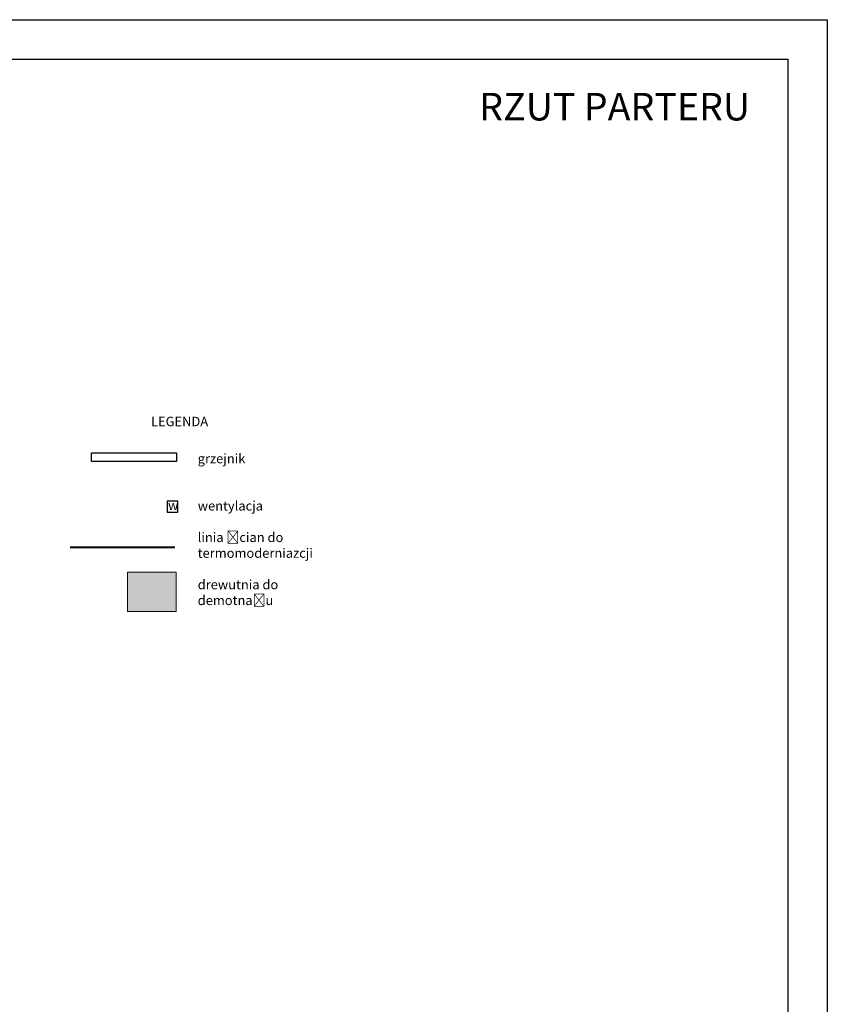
# Model space of a CAD drawing. Header units: inches. Extents: x 2722 to 20832, y 590 to 2922.
# Tile 23 of 25: x 16051 to 17076, y 1586 to 2836. Entities that reach past the tile are written whole.
import ezdxf

# ---------------------------------------------------------------- set-up
doc = ezdxf.new("R2010")
doc.units = ezdxf.units.IN
doc.header["$MEASUREMENT"] = 0

msp = doc.modelspace()

# ---------------------------------------------------------------- hatches: boundary and pattern name
at = {"lineweight": 40, "true_color": 0x939598, "transparency": 33554559}
h = msp.add_hatch(color=252, dxfattribs=at)
h.dxf.hatch_style = 1
h.paths.add_polyline_path([(16188.04, 2084.51), (16249.84, 2084.51), (16249.84, 2134.32), (16188.04, 2134.32)])

# ---------------------------------------------------------------- linework, layer by layer
at = {"lineweight": 40}
msp.add_line((16115.27, 2165.98), (16248.08, 2165.98), dxfattribs=at)
for points in [[(17076.16, 2836.02), (17076.16, 736.02), (14106.16, 736.02), (14106.16, 2836.02)], [(17026.16, 2786.02), (17026.16, 786.02), (14206.16, 786.02), (14206.16, 2786.02)], [(16250.32, 2285.88), (16250.32, 2275.06), (16142.21, 2275.06), (16142.21, 2285.88)], [(16238.36, 2210.69), (16251.86, 2210.69), (16251.86, 2224.38), (16238.36, 2224.38)]]:
    msp.add_lwpolyline(points, close=True)
at = {"lineweight": 0}
msp.add_lwpolyline([(16188.04, 2134.32), (16249.84, 2134.32), (16249.84, 2084.51), (16188.04, 2084.51)], close=True, dxfattribs=at)

# ---------------------------------------------------------------- texts
at = {"color": 0, "lineweight": 0, "insert": (16494.27, 2743.04), "char_height": 35, "attachment_point": 1}
msp.add_mtext_dynamic_manual_height_columns('{\\fArial|b1|i0|c238|p34;^IRZUT PARTERU}', width=919.2783, gutter_width=12.5, heights=[0], dxfattribs=at)
at = {"char_height": 12, "attachment_point": 1}
for s, width, insert in [('{\\f@Arial Unicode MS|b0|i0|c238|p34;LEGENDA}', 21.2266, (16217.78, 2331.73)), ('{\\f@Arial Unicode MS|b0|i0|c238|p34;grzejnik\\P\\P\\Pwentylacja\\P\\Plinia ścian do termomoderniazcji\\P\\Pdrewutnia do demotnażu}', 127.2228, (16277.04, 2284.64)), ('{\\f@Arial Unicode MS|b0|i0|c238|p34;w}', 21.2266, (16239.38, 2225.18))]:
    msp.add_mtext_dynamic_manual_height_columns(s, width=width, gutter_width=1, heights=[0], dxfattribs=dict(at, insert=insert))

doc.saveas('drawing.dxf')
